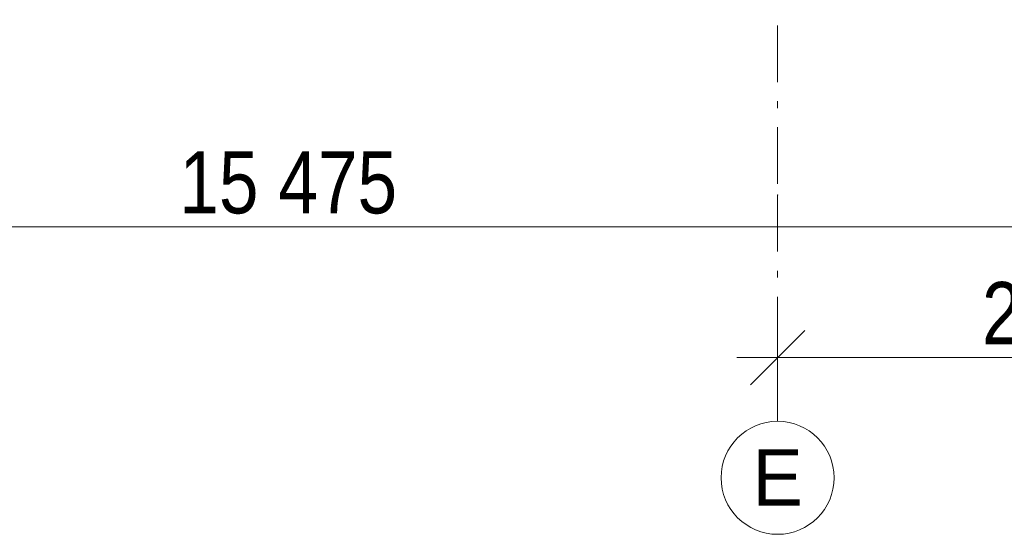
# Model space of a CAD drawing. Header units: millimetres. Extents: x -479461597 to -478645968, y -1101060132 to -1100898045.
# Tile 128 of 145: x -478683611 to -478679255, y -1101050701 to -1101048425. Entities that reach past the tile are written whole.
import ezdxf
from ezdxf.enums import TextEntityAlignment as Align

# ---------------------------------------------------------------- set-up
doc = ezdxf.new("R2010")
doc.units = ezdxf.units.MM
doc.header["$MEASUREMENT"] = 0
doc.linetypes.add('Čerchovaná M', pattern=[450, 250, -85, 30, -85])
doc.layers.add('Konstrukční síť', color=7, linetype='Continuous')
doc.layers.add('Kóty - SP', color=7, linetype='Continuous')
doc.layers.add('Konstrukční síť_Pero_č.__183', color=7, linetype='Continuous', lineweight=20)
for name, color, linetype, lineweight, true_color in [('Konstrukční síť_Pero_č.__81', 7, 'Continuous', 13, 0xa8a8a8), ('Kóty - SP_Pero_č.__25', 7, 'Continuous', 13, 0x1a4f6e), ('Kóty - SP_Pero_č.__45', 7, 'Continuous', 13, 0x1a4f6e), ('Kóty - SP_Pero_č.__85', 7, 'Continuous', 13, 0x1a4f6e)]:
    doc.layers.add(name, color=color, linetype=linetype, lineweight=lineweight, true_color=true_color)
doc.styles.add('GENERATED_STYLE_5', font='txt')
doc.styles.add('GENERATED_STYLE_7', font='txt')
doc.dimstyles.new('GENERATED_STYLE__1', dxfattribs={"dimtxt": 275, "dimasz": 228, "dimexe": 0.18, "dimexo": 400, "dimgap": 0.09, "dimtad": 1, "dimtih": 1, "dimtoh": 1, "dimdec": 0, "dimzin": 0, "dimdsep": 46, "dimtxsty": 'GENERATED_STYLE_5', "dimblk": 'ARROWHEAD_6', "dimblk1": 'ARROWHEAD_6', "dimblk2": 'ARROWHEAD_6', "dimcen": 0.09, "dimclrd": 256, "dimclre": 256, "dimclrt": 256, "dimazin": 0, "dimtfac": 1, "dimtdec": 4, "dimtmove": 0, "dimatfit": 3, "dimfxl": 1, "dimtolj": 1, "dimtzin": 0, "dimarcsym": 0})
doc.dimstyles.new('GENERATED_STYLE__5', dxfattribs={"dimtxt": 275, "dimasz": 228, "dimexe": 0.18, "dimexo": 0.0625, "dimgap": 0.09, "dimtad": 1, "dimtih": 1, "dimtoh": 1, "dimdec": 0, "dimzin": 0, "dimdsep": 46, "dimtxsty": 'GENERATED_STYLE_5', "dimblk": 'ARROWHEAD_6', "dimblk1": 'ARROWHEAD_6', "dimblk2": 'ARROWHEAD_6', "dimcen": 0.09, "dimclrd": 256, "dimclre": 256, "dimclrt": 256, "dimazin": 0, "dimtfac": 1, "dimtdec": 4, "dimtmove": 0, "dimatfit": 3, "dimfxl": 1, "dimtolj": 1, "dimtzin": 0, "dimarcsym": 0})

# ---------------------------------------------------------------- blocks, each defined once
blk = doc.blocks.new('Standardní značka sítě[28]_6', base_point=(-478680257.8, -1101036200.7))
at = {"layer": 'Konstrukční síť_Pero_č.__183', "color": 7, "linetype": 'Continuous', "lineweight": 20}
blk.add_circle((-478680257.8, -1101050450.7), 250, dxfattribs=at)
at = {"layer": 'Konstrukční síť_Pero_č.__81', "color": 253, "linetype": 'Čerchovaná M', "lineweight": 13, "true_color": 0xa8a8a8}
for p, q in [((-478680257.8, -1101037200.7), (-478680257.8, -1101049200.7)), ((-478680257.8, -1101049200.7), (-478680257.8, -1101050200.7))]:
    blk.add_line(p, q, dxfattribs=at)
blk.add_point((-478680257.8, -1101049200.7), dxfattribs=at)
blk.add_point((-478680257.8, -1101049200.7), dxfattribs=at)
at = {"layer": 'Konstrukční síť_Pero_č.__183', "color": 7, "lineweight": 20, "style": 'GENERATED_STYLE_7'}
for tag, p in [('AC_MarkerText_1_0', (-478680257.8, -1101035949.3)), ('AC_MarkerText_1_1', (-478680257.8, -1101050449.3))]:
    blk.add_attdef(tag, text='', height=250, rotation=360, dxfattribs=at).set_placement(p, align=Align.MIDDLE_CENTER)
blk = doc.blocks.new('*D198', base_point=(-478662657.7, -1101046200.7))
at = {"layer": 'Kóty - SP_Pero_č.__45', "color": 146, "linetype": 'Continuous', "lineweight": 13, "true_color": 0x1a4f6e}
for p, q in [((-478680137.8, -1101049799.1), (-478680377.8, -1101050039.1)), ((-478677537.8, -1101049799.1), (-478677777.8, -1101050039.1))]:
    blk.add_line(p, q, dxfattribs=at)
at = {"layer": 'Kóty - SP_Pero_č.__85', "color": 146, "linetype": 'Continuous', "lineweight": 13, "true_color": 0x1a4f6e}
for p, q in [((-478680257.8, -1101050144.1), (-478680257.8, -1101049694.1)), ((-478677657.8, -1101050144.1), (-478677657.8, -1101049694.1)), ((-478680437.8, -1101049919.1), (-478680257.8, -1101049919.1)), ((-478680257.8, -1101049919.1), (-478677657.8, -1101049919.1))]:
    blk.add_line(p, q, dxfattribs=at)
at = {"layer": 'Kóty - SP_Pero_č.__25', "color": 146, "lineweight": 13, "true_color": 0x1a4f6e, "insert": (-478679353.8, -1101049864.1), "char_height": 275, "attachment_point": 7, "style": 'GENERATED_STYLE_5'}
blk.add_mtext('\\A1;{\\pql;\\fArial Narrow|b0|i0|c238|p34;2\xa0600}', dxfattribs=at)
blk = doc.blocks.new('ARROWHEAD_6')
at = {"color": 0, "linetype": 'Continuous', "lineweight": 0}
for p, q in [((-0.5, -0.5), (0.5, 0.5)), ((0, 0), (-1, 0))]:
    blk.add_line(p, q, dxfattribs=at)
blk = doc.blocks.new('*D217', base_point=(-478662657.7, -1101046200.7))
at = {"layer": 'Kóty - SP_Pero_č.__45', "color": 146, "linetype": 'Continuous', "lineweight": 13, "true_color": 0x1a4f6e}
for p, q in [((-478690037.8, -1101049220.5), (-478690277.8, -1101049460.5)), ((-478674563, -1101049220.5), (-478674803, -1101049460.5))]:
    blk.add_line(p, q, dxfattribs=at)
at = {"layer": 'Kóty - SP_Pero_č.__85', "color": 146, "linetype": 'Continuous', "lineweight": 13, "true_color": 0x1a4f6e}
for p, q in [((-478690157.8, -1101049565.5), (-478690157.8, -1101048940.5)), ((-478674683, -1101049565.5), (-478674683, -1101048940.5)), ((-478690337.8, -1101049340.5), (-478690157.8, -1101049340.5)), ((-478690157.8, -1101049340.5), (-478674683, -1101049340.5))]:
    blk.add_line(p, q, dxfattribs=at)
at = {"layer": 'Kóty - SP_Pero_č.__25', "color": 146, "lineweight": 13, "true_color": 0x1a4f6e, "insert": (-478682904.4, -1101049285.5), "char_height": 275, "attachment_point": 7, "style": 'GENERATED_STYLE_5'}
blk.add_mtext('\\A1;{\\pql;\\fArial Narrow|b0|i0|c238|p34;15\xa0475}', dxfattribs=at)

msp = doc.modelspace()

# ---------------------------------------------------------------- block references
at = {"layer": 'Konstrukční síť', "color": 7, "linetype": 'Continuous', "lineweight": 20}
ref = msp.add_blockref('Standardní značka sítě[28]_6', (-478680257.8, -1101036200.7), dxfattribs=at)
ref.add_attrib('AC_MarkerText_1_1', 'E', dxfattribs={"layer": 'Konstrukční síť_Pero_č.__183', "color": 7, "lineweight": 20, "height": 250, "rotation": 360, "style": 'GENERATED_STYLE_7'}).set_placement((-478680257.8, -1101050449.3), align=Align.MIDDLE_CENTER)

# ---------------------------------------------------------------- dimensions: what is measured, and where the dimension line sits
at = {"layer": 'Kóty - SP', "color": 146, "linetype": 'Continuous', "lineweight": 13, "true_color": 0x1a4f6e}
for base, p1, p2, dimstyle, picture, middle in [((-478674683, -1101049340.5), (-478690157.8, -1101046500.7), (-478674683, -1101047450.5), 'GENERATED_STYLE__1', '*D217', (-478682327.2, -1101049148)), ((-478677657.8, -1101049919.1), (-478680257.8, -1101049919.1), (-478677657.8, -1101049919.1), 'GENERATED_STYLE__5', '*D198', (-478678881.5, -1101049726.6))]:
    dim = msp.add_linear_dim(base=base, p1=p1, p2=p2, dimstyle=dimstyle, dxfattribs=at)
    dim.commit()
    dim.dimension.update_dxf_attribs({"geometry": picture, "text_midpoint": middle, "dimtype": 160})

doc.saveas('drawing.dxf')
